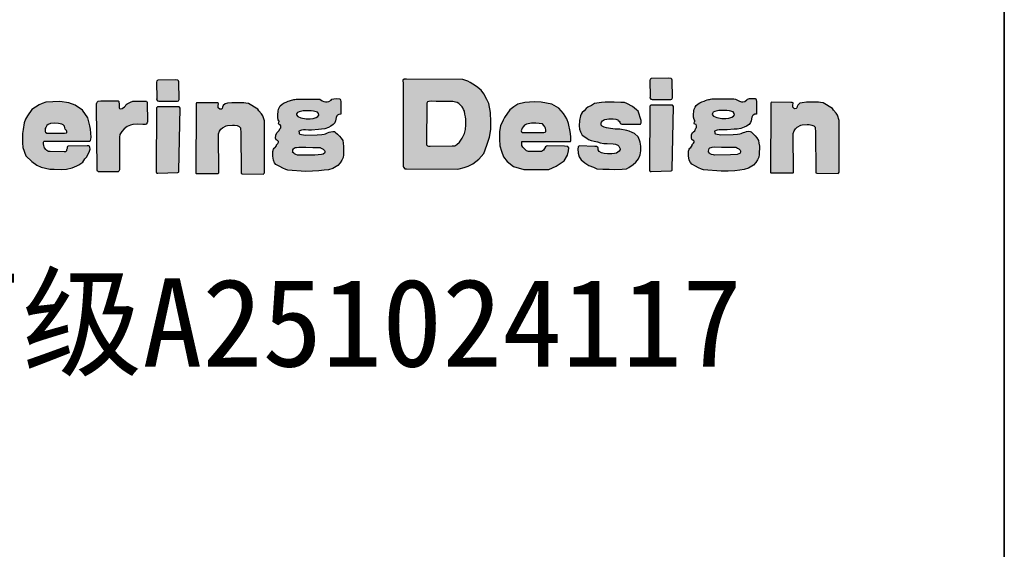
# Model space of a CAD drawing. Extents: x 475446 to 490894, y 3788879 to 3821323.
# Tile 48 of 75: x 484743 to 484767, y 3818414 to 3818427. Entities that reach past the tile are written whole.
import ezdxf
from ezdxf.enums import TextEntityAlignment as Align

# ---------------------------------------------------------------- set-up
doc = ezdxf.new("R2010")
doc.units = 0
doc.header["$LTSCALE"] = 0.5
doc.layers.get('0').update_dxf_attribs({"linetype": 'CONTINUOUS'})
doc.layers.add('TK-PUBLIC', color=7, linetype='CONTINUOUS')
doc.styles.add('新标识3', font='NSimSun.ttf')

# ---------------------------------------------------------------- blocks, each defined once
blk = doc.blocks.new('02')
h = blk.add_hatch(color=256)
h.dxf.hatch_style = 1
h.paths.add_polyline_path([(485146.523, 3818297.553), (485146.534, 3818296.778), (485146.531, 3818296.738), (485146.538, 3818296.71), (485146.578, 3818296.667), (485146.641, 3818296.659), (485147.524, 3818296.647), (485147.568, 3818296.667), (485147.6, 3818296.726), (485147.588, 3818297.569), (485147.568, 3818297.625), (485147.544, 3818297.652), (485147.406, 3818297.676), (485146.61, 3818297.656), (485146.594, 3818297.648), (485146.57, 3818297.633), (485146.546, 3818297.621)])
h = blk.add_hatch(color=256)
h.dxf.hatch_style = 1
h.paths.add_polyline_path([(485159.398, 3818296.552), (485159.389, 3818294.612), (485159.393, 3818294.579), (485159.443, 3818294.533), (485159.477, 3818294.516), (485159.565, 3818294.512), (485160.616, 3818294.52), (485160.742, 3818294.529), (485160.834, 3818294.592), (485160.955, 3818294.696), (485161.085, 3818294.893), (485161.194, 3818295.111), (485161.24, 3818295.299), (485161.257, 3818295.525), (485161.257, 3818295.798), (485161.24, 3818295.911), (485161.219, 3818296.028), (485161.194, 3818296.171), (485161.157, 3818296.263), (485161.115, 3818296.342), (485161.089, 3818296.384), (485161.031, 3818296.455), (485160.925, 3818296.547), (485160.851, 3818296.589), (485160.771, 3818296.614), (485160.641, 3818296.64), (485159.854, 3818296.644), (485159.647, 3818296.647), (485159.515, 3818296.635), (485159.494, 3818296.631), (485159.435, 3818296.619)], flags=16)
h.paths.add_polyline_path([(485158.272, 3818297.479), (485158.28, 3818293.563), (485158.287, 3818293.516), (485158.354, 3818293.436), (485158.441, 3818293.429), (485160.861, 3818293.416), (485160.948, 3818293.429), (485161.188, 3818293.489), (485161.368, 3818293.563), (485161.601, 3818293.669), (485161.889, 3818293.89), (485162.122, 3818294.163), (485162.269, 3818294.563), (485162.396, 3818294.937), (485162.449, 3818295.297), (485162.462, 3818295.67), (485162.435, 3818296.118), (485162.355, 3818296.538), (485162.262, 3818296.738), (485162.122, 3818296.998), (485161.995, 3818297.178), (485161.775, 3818297.351), (485161.598, 3818297.462), (485161.467, 3818297.548), (485161.36, 3818297.603), (485161.262, 3818297.644), (485161.124, 3818297.68), (485158.438, 3818297.703), (485158.402, 3818297.704), (485158.328, 3818297.7), (485158.269, 3818297.653)])
h = blk.add_hatch(color=256)
h.dxf.hatch_style = 1
h.paths.add_polyline_path([(485170.028, 3818297.634), (485170.04, 3818296.858), (485170.036, 3818296.819), (485170.044, 3818296.791), (485170.084, 3818296.748), (485170.147, 3818296.74), (485171.03, 3818296.728), (485171.074, 3818296.748), (485171.105, 3818296.807), (485171.094, 3818297.65), (485171.074, 3818297.706), (485171.05, 3818297.733), (485170.911, 3818297.757), (485170.116, 3818297.737), (485170.1, 3818297.729), (485170.076, 3818297.713), (485170.052, 3818297.702)])
h = blk.add_hatch(color=256)
h.dxf.hatch_style = 1
h.paths.add_polyline_path([(485153.314, 3818294.464), (485153.642, 3818294.456), (485153.966, 3818294.449), (485154.077, 3818294.449), (485154.217, 3818294.449), (485154.321, 3818294.449), (485154.343, 3818294.431), (485154.4, 3818294.397), (485154.467, 3818294.372), (485154.526, 3818294.306), (485154.543, 3818294.271), (485154.543, 3818294.224), (485154.523, 3818294.172), (485154.462, 3818294.133), (485154.385, 3818294.111), (485154.069, 3818294.086), (485153.299, 3818294.079), (485153.247, 3818294.084), (485153.163, 3818294.106), (485153.099, 3818294.14), (485153.062, 3818294.172), (485153.01, 3818294.229), (485153.015, 3818294.261), (485153.028, 3818294.328), (485153.052, 3818294.385), (485153.082, 3818294.414), (485153.136, 3818294.439), (485153.191, 3818294.446)], flags=16)
h.paths.add_polyline_path([(485153.251, 3818295.925), (485153.409, 3818295.862), (485153.649, 3818295.811), (485153.842, 3818295.811), (485153.992, 3818295.835), (485154.126, 3818295.878), (485154.208, 3818295.925), (485154.252, 3818295.988), (485154.244, 3818296.063), (485154.193, 3818296.13), (485154.011, 3818296.181), (485153.897, 3818296.197), (485153.759, 3818296.197), (485153.515, 3818296.197), (485153.389, 3818296.169), (485153.317, 3818296.153), (485153.24, 3818296.114), (485153.2, 3818296.055), (485153.196, 3818296.008)], flags=16)
h.paths.add_polyline_path([(485153.176, 3818296.752), (485154.218, 3818296.756), (485154.304, 3818296.744), (485154.425, 3818296.67), (485154.492, 3818296.643), (485154.582, 3818296.619), (485154.656, 3818296.619), (485154.742, 3818296.635), (485154.851, 3818296.705), (485154.882, 3818296.744), (485154.968, 3818296.768), (485155.124, 3818296.775), (485155.246, 3818296.768), (485155.273, 3818296.752), (485155.292, 3818296.713), (485155.308, 3818296.623), (485155.308, 3818296.077), (485155.3, 3818296.03), (485155.218, 3818296.022), (485155.148, 3818295.983), (485155.117, 3818295.952), (485155.089, 3818295.882), (485155.058, 3818295.71), (485155.015, 3818295.628), (485154.949, 3818295.538), (485154.824, 3818295.456), (485154.718, 3818295.406), (485154.55, 3818295.343), (485154.39, 3818295.312), (485154.242, 3818295.304), (485153.914, 3818295.277), (485153.773, 3818295.277), (485153.621, 3818295.285), (485153.531, 3818295.285), (485153.434, 3818295.269), (485153.309, 3818295.222), (485153.32, 3818295.143), (485153.324, 3818295.108), (485153.355, 3818295.089), (485153.601, 3818295.038), (485154.184, 3818295.054), (485154.4, 3818295.07), (485154.51, 3818295.082), (485154.569, 3818295.097), (485154.639, 3818295.129), (485154.678, 3818295.144), (485154.745, 3818295.176), (485154.824, 3818295.195), (485154.922, 3818295.211), (485155, 3818295.207), (485155.043, 3818295.18), (485155.141, 3818295.089), (485155.247, 3818294.987), (485155.322, 3818294.893), (485155.404, 3818294.779), (485155.42, 3818294.646), (485155.439, 3818294.497), (485155.431, 3818294.104), (485155.412, 3818293.971), (485155.353, 3818293.849), (485155.271, 3818293.72), (485155.165, 3818293.591), (485154.919, 3818293.449), (485154.718, 3818293.383), (485154.512, 3818293.358), (485154.266, 3818293.331), (485153.952, 3818293.316), (485153.621, 3818293.304), (485152.781, 3818293.373), (485152.681, 3818293.397), (485152.543, 3818293.466), (485152.401, 3818293.544), (485152.217, 3818293.64), (485152.153, 3818293.719), (485152.094, 3818293.837), (485152.064, 3818294.033), (485152.067, 3818294.259), (485152.104, 3818294.359), (485152.131, 3818294.408), (485152.17, 3818294.435), (485152.235, 3818294.527), (485152.245, 3818294.578), (485152.299, 3818294.642), (485152.331, 3818294.696), (485152.338, 3818294.733), (485152.284, 3818294.775), (485152.225, 3818294.812), (485152.201, 3818294.898), (485152.213, 3818295.04), (485152.255, 3818295.151), (485152.302, 3818295.19), (485152.358, 3818295.234), (485152.42, 3818295.353), (485152.444, 3818295.39), (485152.449, 3818295.476), (485152.422, 3818295.527), (485152.348, 3818295.552), (485152.338, 3818295.593), (485152.356, 3818295.652), (485152.363, 3818295.682), (485152.373, 3818295.699), (485152.361, 3818295.717), (485152.326, 3818295.766), (485152.302, 3818295.881), (485152.302, 3818295.997), (485152.314, 3818296.179), (485152.338, 3818296.27), (485152.38, 3818296.361), (485152.424, 3818296.432), (485152.518, 3818296.513), (485152.606, 3818296.572), (485152.695, 3818296.614), (485152.803, 3818296.646), (485152.869, 3818296.67), (485152.958, 3818296.702), (485153.017, 3818296.719), (485153.066, 3818296.731), (485153.117, 3818296.736)])
h = blk.add_hatch(color=256)
h.dxf.hatch_style = 1
h.paths.add_polyline_path([(485173.123, 3818294.472), (485173.452, 3818294.465), (485173.775, 3818294.457), (485173.886, 3818294.457), (485174.027, 3818294.457), (485174.13, 3818294.457), (485174.153, 3818294.44), (485174.209, 3818294.406), (485174.276, 3818294.381), (485174.335, 3818294.314), (485174.353, 3818294.28), (485174.353, 3818294.233), (485174.333, 3818294.181), (485174.271, 3818294.142), (485174.195, 3818294.119), (485173.879, 3818294.095), (485173.109, 3818294.087), (485173.057, 3818294.092), (485172.973, 3818294.114), (485172.909, 3818294.149), (485172.872, 3818294.181), (485172.82, 3818294.238), (485172.825, 3818294.27), (485172.837, 3818294.336), (485172.862, 3818294.393), (485172.891, 3818294.423), (485172.946, 3818294.447), (485173, 3818294.455)], flags=16)
h.paths.add_polyline_path([(485173.061, 3818295.934), (485173.218, 3818295.871), (485173.459, 3818295.82), (485173.652, 3818295.82), (485173.801, 3818295.843), (485173.935, 3818295.887), (485174.018, 3818295.934), (485174.061, 3818295.997), (485174.053, 3818296.072), (485174.002, 3818296.138), (485173.821, 3818296.19), (485173.707, 3818296.205), (485173.569, 3818296.205), (485173.325, 3818296.205), (485173.199, 3818296.178), (485173.127, 3818296.161), (485173.049, 3818296.123), (485173.01, 3818296.064), (485173.006, 3818296.016)], flags=16)
h.paths.add_polyline_path([(485172.985, 3818296.761), (485174.028, 3818296.765), (485174.114, 3818296.753), (485174.235, 3818296.679), (485174.301, 3818296.651), (485174.391, 3818296.628), (485174.465, 3818296.628), (485174.551, 3818296.644), (485174.66, 3818296.714), (485174.692, 3818296.753), (485174.778, 3818296.776), (485174.934, 3818296.784), (485175.055, 3818296.776), (485175.082, 3818296.761), (485175.102, 3818296.722), (485175.117, 3818296.632), (485175.117, 3818296.085), (485175.11, 3818296.039), (485175.028, 3818296.031), (485174.957, 3818295.992), (485174.926, 3818295.961), (485174.899, 3818295.89), (485174.867, 3818295.719), (485174.825, 3818295.637), (485174.758, 3818295.547), (485174.633, 3818295.465), (485174.528, 3818295.414), (485174.36, 3818295.352), (485174.2, 3818295.32), (485174.051, 3818295.313), (485173.723, 3818295.285), (485173.583, 3818295.285), (485173.43, 3818295.293), (485173.341, 3818295.293), (485173.243, 3818295.277), (485173.118, 3818295.231), (485173.13, 3818295.152), (485173.134, 3818295.117), (485173.165, 3818295.097), (485173.411, 3818295.046), (485173.994, 3818295.063), (485174.209, 3818295.078), (485174.319, 3818295.09), (485174.378, 3818295.106), (485174.449, 3818295.137), (485174.488, 3818295.153), (485174.555, 3818295.184), (485174.633, 3818295.204), (485174.731, 3818295.219), (485174.81, 3818295.216), (485174.853, 3818295.188), (485174.951, 3818295.098), (485175.057, 3818294.996), (485175.131, 3818294.902), (485175.214, 3818294.787), (485175.229, 3818294.654), (485175.249, 3818294.505), (485175.241, 3818294.113), (485175.221, 3818293.98), (485175.162, 3818293.858), (485175.08, 3818293.729), (485174.974, 3818293.599), (485174.729, 3818293.457), (485174.527, 3818293.391), (485174.321, 3818293.367), (485174.076, 3818293.34), (485173.762, 3818293.325), (485173.431, 3818293.313), (485172.591, 3818293.381), (485172.49, 3818293.406), (485172.353, 3818293.474), (485172.21, 3818293.553), (485172.026, 3818293.649), (485171.963, 3818293.727), (485171.903, 3818293.845), (485171.874, 3818294.041), (485171.876, 3818294.267), (485171.913, 3818294.368), (485171.94, 3818294.417), (485171.979, 3818294.444), (485172.045, 3818294.536), (485172.054, 3818294.587), (485172.109, 3818294.651), (485172.14, 3818294.705), (485172.148, 3818294.742), (485172.094, 3818294.784), (485172.035, 3818294.821), (485172.01, 3818294.907), (485172.023, 3818295.049), (485172.064, 3818295.16), (485172.111, 3818295.199), (485172.168, 3818295.243), (485172.229, 3818295.361), (485172.253, 3818295.398), (485172.258, 3818295.484), (485172.231, 3818295.536), (485172.158, 3818295.56), (485172.148, 3818295.602), (485172.165, 3818295.661), (485172.172, 3818295.69), (485172.182, 3818295.708), (485172.17, 3818295.725), (485172.136, 3818295.774), (485172.111, 3818295.89), (485172.111, 3818296.005), (485172.123, 3818296.188), (485172.148, 3818296.278), (485172.19, 3818296.369), (485172.234, 3818296.44), (485172.327, 3818296.522), (485172.416, 3818296.58), (485172.504, 3818296.622), (485172.612, 3818296.654), (485172.679, 3818296.679), (485172.767, 3818296.711), (485172.826, 3818296.728), (485172.875, 3818296.74), (485172.927, 3818296.745)])
h = blk.add_hatch(color=256)
h.dxf.hatch_style = 1
h.paths.add_polyline_path([(485141.218, 3818294.754), (485143.35, 3818294.746), (485143.386, 3818294.774), (485143.402, 3818294.842), (485143.414, 3818294.942), (485143.382, 3818295.32), (485143.35, 3818295.485), (485143.253, 3818295.858), (485142.992, 3818296.227), (485142.647, 3818296.459), (485142.341, 3818296.568), (485141.912, 3818296.632), (485141.258, 3818296.612), (485141.069, 3818296.548), (485140.937, 3818296.476), (485140.591, 3818296.259), (485140.378, 3818295.961), (485140.282, 3818295.789), (485140.222, 3818295.624), (485140.17, 3818295.299), (485140.142, 3818295.11), (485140.146, 3818294.665), (485140.154, 3818294.44), (485140.306, 3818294.046), (485140.591, 3818293.774), (485140.828, 3818293.609), (485141.029, 3818293.509), (485141.442, 3818293.417), (485141.647, 3818293.409), (485141.98, 3818293.396), (485142.229, 3818293.421), (485142.506, 3818293.469), (485142.731, 3818293.565), (485142.831, 3818293.613), (485143.012, 3818293.746), (485143.108, 3818293.898), (485143.197, 3818293.994), (485143.241, 3818294.087), (485143.309, 3818294.227), (485143.349, 3818294.319), (485143.361, 3818294.368), (485143.353, 3818294.46), (485143.326, 3818294.495), (485143.286, 3818294.528), (485143.214, 3818294.526), (485142.309, 3818294.508), (485142.284, 3818294.489), (485142.273, 3818294.46), (485142.261, 3818294.402), (485142.251, 3818294.362), (485142.243, 3818294.332), (485142.237, 3818294.299), (485142.23, 3818294.281), (485142.188, 3818294.245), (485142.131, 3818294.24), (485141.461, 3818294.25), (485141.425, 3818294.25), (485141.38, 3818294.261), (485141.345, 3818294.278), (485141.303, 3818294.298), (485141.247, 3818294.346), (485141.187, 3818294.436), (485141.168, 3818294.472), (485141.149, 3818294.545), (485141.141, 3818294.613), (485141.138, 3818294.671), (485141.143, 3818294.698), (485141.16, 3818294.739), (485141.17, 3818294.751)])
h.paths.add_polyline_path([(485141.3, 3818295.128), (485142.148, 3818295.125), (485142.236, 3818295.143), (485142.244, 3818295.163), (485142.246, 3818295.201), (485142.236, 3818295.263), (485142.191, 3818295.298), (485142.178, 3818295.316), (485142.163, 3818295.386), (485142.138, 3818295.461), (485142.073, 3818295.527), (485142.015, 3818295.552), (485141.86, 3818295.597), (485141.684, 3818295.602), (485141.478, 3818295.582), (485141.37, 3818295.549), (485141.3, 3818295.492), (485141.245, 3818295.396), (485141.227, 3818295.344), (485141.215, 3818295.283), (485141.217, 3818295.211), (485141.237, 3818295.178)], flags=16)
h = blk.add_hatch(color=256)
h.dxf.hatch_style = 1
h.paths.add_polyline_path([(485143.872, 3818296.673), (485144.637, 3818296.666), (485144.705, 3818296.662), (485144.717, 3818296.655), (485144.732, 3818296.632), (485144.737, 3818296.621), (485144.743, 3818296.514), (485144.746, 3818296.357), (485144.748, 3818296.33), (485144.759, 3818296.311), (485144.832, 3818296.292), (485144.89, 3818296.303), (485145.005, 3818296.388), (485145.046, 3818296.425), (485145.077, 3818296.49), (485145.12, 3818296.526), (485145.214, 3818296.577), (485145.284, 3818296.61), (485145.401, 3818296.651), (485145.463, 3818296.661), (485145.583, 3818296.661), (485146.024, 3818296.661), (485146.041, 3818296.647), (485146.058, 3818296.621), (485146.073, 3818296.602), (485146.091, 3818295.674), (485146.086, 3818295.622), (485146.034, 3818295.565), (485145.989, 3818295.549), (485145.88, 3818295.549), (485145.628, 3818295.565), (485145.397, 3818295.545), (485145.288, 3818295.504), (485145.126, 3818295.443), (485144.976, 3818295.338), (485144.866, 3818295.208), (485144.785, 3818295.058), (485144.769, 3818294.933), (485144.769, 3818293.379), (485144.737, 3818293.323), (485144.7, 3818293.286), (485143.756, 3818293.282), (485143.711, 3818293.323), (485143.691, 3818293.371), (485143.666, 3818296.489), (485143.667, 3818296.531), (485143.681, 3818296.571), (485143.705, 3818296.609), (485143.747, 3818296.656)])
h = blk.add_hatch(color=256)
h.dxf.hatch_style = 1
h.paths.add_polyline_path([(485146.526, 3818296.329), (485146.509, 3818293.331), (485146.509, 3818293.284), (485146.521, 3818293.238), (485146.538, 3818293.227), (485146.591, 3818293.219), (485147.541, 3818293.247), (485147.578, 3818293.264), (485147.588, 3818293.291), (485147.595, 3818293.339), (485147.649, 3818296.32), (485147.627, 3818296.372), (485147.605, 3818296.382), (485147.565, 3818296.387), (485147.481, 3818296.387), (485146.646, 3818296.387), (485146.609, 3818296.389), (485146.57, 3818296.379), (485146.552, 3818296.369)])
h = blk.add_hatch(color=256)
h.dxf.hatch_style = 1
h.paths.add_polyline_path([(485148.415, 3818296.452), (485148.4, 3818293.223), (485148.407, 3818293.214), (485148.446, 3818293.211), (485149.464, 3818293.211), (485149.486, 3818293.217), (485149.497, 3818293.233), (485149.48, 3818295.09), (485149.523, 3818295.217), (485149.587, 3818295.313), (485149.675, 3818295.389), (485149.846, 3818295.484), (485149.91, 3818295.496), (485150.149, 3818295.512), (485150.248, 3818295.512), (485150.372, 3818295.488), (485150.471, 3818295.448), (485150.521, 3818295.383), (485150.545, 3818295.129), (485150.552, 3818293.264), (485150.565, 3818293.217), (485150.604, 3818293.194), (485151.616, 3818293.176), (485151.643, 3818293.201), (485151.668, 3818293.239), (485151.665, 3818295.713), (485151.585, 3818295.958), (485151.53, 3818296.058), (485151.408, 3818296.192), (485151.356, 3818296.28), (485150.909, 3818296.541), (485150.787, 3818296.566), (485150.684, 3818296.579), (485150.472, 3818296.581), (485150.295, 3818296.581), (485150.111, 3818296.579), (485149.903, 3818296.551), (485149.796, 3818296.532), (485149.703, 3818296.442), (485149.674, 3818296.367), (485149.656, 3818296.312), (485149.616, 3818296.272), (485149.539, 3818296.267), (485149.462, 3818296.337), (485149.464, 3818296.447), (485149.477, 3818296.519), (485149.479, 3818296.544), (485149.437, 3818296.567), (485149.362, 3818296.572), (485148.461, 3818296.582), (485148.436, 3818296.567), (485148.414, 3818296.537)])
h = blk.add_hatch(color=256)
h.dxf.hatch_style = 1
h.paths.add_polyline_path([(485163.969, 3818294.725), (485166.248, 3818294.738), (485166.261, 3818294.77), (485166.274, 3818294.974), (485166.242, 3818295.204), (485166.161, 3818295.584), (485166.081, 3818295.816), (485165.921, 3818296.064), (485165.693, 3818296.32), (485165.367, 3818296.506), (485164.85, 3818296.601), (485164.512, 3818296.627), (485164.076, 3818296.583), (485163.749, 3818296.507), (485163.554, 3818296.384), (485163.362, 3818296.238), (485163.105, 3818295.872), (485163.041, 3818295.744), (485162.909, 3818295.472), (485162.861, 3818295.204), (485162.865, 3818294.844), (485162.881, 3818294.532), (485162.961, 3818294.263), (485163.061, 3818294.008), (485163.228, 3818293.774), (485163.533, 3818293.535), (485164.026, 3818293.391), (485165.214, 3818293.398), (485165.572, 3818293.551), (485165.955, 3818293.806), (485166.108, 3818294.08), (485166.159, 3818294.285), (485166.172, 3818294.432), (485166.127, 3818294.495), (485165.961, 3818294.514), (485165.137, 3818294.521), (485165.105, 3818294.514), (485165.054, 3818294.47), (485164.965, 3818294.323), (485164.869, 3818294.259), (485164.397, 3818294.253), (485164.25, 3818294.253), (485164.148, 3818294.285), (485163.975, 3818294.463), (485163.931, 3818294.546), (485163.924, 3818294.642), (485163.937, 3818294.725)])
h.paths.add_polyline_path([(485163.947, 3818295.161), (485164.983, 3818295.159), (485165.045, 3818295.169), (485165.07, 3818295.214), (485165.075, 3818295.266), (485165.055, 3818295.364), (485165.033, 3818295.431), (485164.983, 3818295.498), (485164.911, 3818295.568), (485164.758, 3818295.596), (485164.598, 3818295.608), (485164.396, 3818295.601), (485164.162, 3818295.553), (485164.062, 3818295.513), (485163.992, 3818295.438), (485163.944, 3818295.364), (485163.904, 3818295.234), (485163.912, 3818295.189)], flags=16)
h = blk.add_hatch(color=256)
h.dxf.hatch_style = 1
h.paths.add_polyline_path([(485168.702, 3818295.563), (485169.582, 3818295.563), (485169.619, 3818295.621), (485169.623, 3818295.645), (485169.623, 3818295.736), (485169.478, 3818296.17), (485169.4, 3818296.237), (485169.21, 3818296.402), (485168.929, 3818296.546), (485168.817, 3818296.583), (485168.656, 3818296.592), (485168.338, 3818296.608), (485167.991, 3818296.608), (485167.896, 3818296.608), (485167.731, 3818296.583), (485167.4, 3818296.538), (485167.247, 3818296.447), (485167.074, 3818296.373), (485166.995, 3818296.298), (485166.904, 3818296.199), (485166.814, 3818296.121), (485166.76, 3818296.042), (485166.727, 3818295.956), (485166.681, 3818295.729), (485166.656, 3818295.476), (485166.677, 3818295.315), (485166.731, 3818295.191), (485166.809, 3818295.026), (485167.032, 3818294.886), (485167.115, 3818294.824), (485167.239, 3818294.787), (485167.375, 3818294.749), (485167.532, 3818294.708), (485167.669, 3818294.667), (485167.842, 3818294.634), (485167.991, 3818294.634), (485168.276, 3818294.626), (485168.4, 3818294.605), (485168.511, 3818294.555), (485168.561, 3818294.506), (485168.611, 3818294.386), (485168.611, 3818294.357), (485168.577, 3818294.266), (485168.445, 3818294.176), (485168.346, 3818294.159), (485168.218, 3818294.147), (485168.007, 3818294.151), (485167.852, 3818294.155), (485167.728, 3818294.197), (485167.623, 3818294.249), (485167.565, 3818294.332), (485167.563, 3818294.44), (485167.543, 3818294.466), (485167.487, 3818294.487), (485167.409, 3818294.496), (485166.666, 3818294.527), (485166.627, 3818294.499), (485166.619, 3818294.481), (485166.609, 3818294.457), (485166.594, 3818294.387), (485166.609, 3818294.175), (485166.663, 3818294.002), (485166.762, 3818293.862), (485166.93, 3818293.71), (485167.126, 3818293.588), (485167.343, 3818293.503), (485167.506, 3818293.433), (485167.793, 3818293.41), (485168.088, 3818293.408), (485168.336, 3818293.4), (485168.711, 3818293.415), (485168.915, 3818293.428), (485169.024, 3818293.485), (485169.241, 3818293.64), (485169.363, 3818293.749), (485169.484, 3818293.906), (485169.57, 3818294.097), (485169.603, 3818294.283), (485169.6, 3818294.504), (485169.574, 3818294.702), (485169.546, 3818294.793), (485169.479, 3818294.951), (485169.308, 3818295.111), (485169.192, 3818295.153), (485169.047, 3818295.22), (485168.938, 3818295.259), (485168.6, 3818295.323), (485168.376, 3818295.326), (485168.152, 3818295.346), (485167.973, 3818295.389), (485167.849, 3818295.422), (485167.755, 3818295.456), (485167.712, 3818295.515), (485167.71, 3818295.601), (485167.723, 3818295.66), (485167.775, 3818295.709), (485167.822, 3818295.743), (485167.881, 3818295.779), (485168.07, 3818295.81), (485168.124, 3818295.81), (485168.282, 3818295.805), (485168.409, 3818295.797), (485168.499, 3818295.758), (485168.53, 3818295.737), (485168.577, 3818295.701), (485168.603, 3818295.65), (485168.623, 3818295.613), (485168.634, 3818295.598), (485168.657, 3818295.575)])
h = blk.add_hatch(color=256)
h.dxf.hatch_style = 1
h.paths.add_polyline_path([(485170.032, 3818296.41), (485170.014, 3818293.412), (485170.014, 3818293.365), (485170.027, 3818293.319), (485170.044, 3818293.308), (485170.097, 3818293.3), (485171.047, 3818293.328), (485171.084, 3818293.345), (485171.094, 3818293.371), (485171.101, 3818293.419), (485171.155, 3818296.4), (485171.133, 3818296.453), (485171.11, 3818296.462), (485171.071, 3818296.467), (485170.986, 3818296.467), (485170.152, 3818296.467), (485170.115, 3818296.47), (485170.075, 3818296.46), (485170.058, 3818296.45)])
h = blk.add_hatch(color=256)
h.dxf.hatch_style = 1
h.paths.add_polyline_path([(485175.796, 3818296.479), (485175.781, 3818293.25), (485175.789, 3818293.241), (485175.828, 3818293.238), (485176.845, 3818293.238), (485176.867, 3818293.244), (485176.878, 3818293.26), (485176.861, 3818295.117), (485176.905, 3818295.244), (485176.968, 3818295.34), (485177.056, 3818295.415), (485177.228, 3818295.511), (485177.291, 3818295.523), (485177.53, 3818295.539), (485177.63, 3818295.539), (485177.753, 3818295.515), (485177.852, 3818295.475), (485177.903, 3818295.41), (485177.927, 3818295.155), (485177.934, 3818293.291), (485177.946, 3818293.244), (485177.985, 3818293.221), (485178.997, 3818293.203), (485179.025, 3818293.228), (485179.05, 3818293.266), (485179.046, 3818295.74), (485178.966, 3818295.985), (485178.912, 3818296.085), (485178.789, 3818296.219), (485178.737, 3818296.306), (485178.29, 3818296.568), (485178.168, 3818296.593), (485178.066, 3818296.606), (485177.854, 3818296.608), (485177.676, 3818296.608), (485177.492, 3818296.606), (485177.285, 3818296.578), (485177.178, 3818296.558), (485177.085, 3818296.469), (485177.055, 3818296.394), (485177.037, 3818296.339), (485176.998, 3818296.299), (485176.92, 3818296.294), (485176.843, 3818296.364), (485176.845, 3818296.474), (485176.858, 3818296.546), (485176.86, 3818296.571), (485176.818, 3818296.593), (485176.743, 3818296.598), (485175.843, 3818296.608), (485175.818, 3818296.593), (485175.795, 3818296.564)])
for points in [[(485146.523, 3818297.553), (485146.534, 3818296.778), (485146.531, 3818296.738), (485146.538, 3818296.71), (485146.578, 3818296.667), (485146.641, 3818296.659), (485147.524, 3818296.647), (485147.568, 3818296.667), (485147.6, 3818296.726), (485147.588, 3818297.569), (485147.568, 3818297.625), (485147.544, 3818297.652), (485147.406, 3818297.676), (485146.61, 3818297.656), (485146.594, 3818297.648), (485146.57, 3818297.633), (485146.546, 3818297.621)], [(485158.272, 3818297.479), (485158.28, 3818293.563), (485158.287, 3818293.516), (485158.354, 3818293.436), (485158.441, 3818293.429), (485160.861, 3818293.416), (485160.948, 3818293.429), (485161.188, 3818293.489), (485161.368, 3818293.563), (485161.601, 3818293.669), (485161.889, 3818293.89), (485162.122, 3818294.163), (485162.269, 3818294.563), (485162.396, 3818294.937), (485162.449, 3818295.297), (485162.462, 3818295.67), (485162.435, 3818296.118), (485162.355, 3818296.538), (485162.262, 3818296.738), (485162.122, 3818296.998), (485161.995, 3818297.178), (485161.775, 3818297.351), (485161.598, 3818297.462), (485161.467, 3818297.548), (485161.36, 3818297.603), (485161.262, 3818297.644), (485161.124, 3818297.68), (485158.438, 3818297.703), (485158.402, 3818297.704), (485158.328, 3818297.7), (485158.269, 3818297.653)], [(485170.028, 3818297.634), (485170.04, 3818296.858), (485170.036, 3818296.819), (485170.044, 3818296.791), (485170.084, 3818296.748), (485170.147, 3818296.74), (485171.03, 3818296.728), (485171.074, 3818296.748), (485171.105, 3818296.807), (485171.094, 3818297.65), (485171.074, 3818297.706), (485171.05, 3818297.733), (485170.911, 3818297.757), (485170.116, 3818297.737), (485170.1, 3818297.729), (485170.076, 3818297.713), (485170.052, 3818297.702)], [(485153.176, 3818296.752), (485154.218, 3818296.756), (485154.304, 3818296.744), (485154.425, 3818296.67), (485154.492, 3818296.643), (485154.582, 3818296.619), (485154.656, 3818296.619), (485154.742, 3818296.635), (485154.851, 3818296.705), (485154.882, 3818296.744), (485154.968, 3818296.768), (485155.124, 3818296.775), (485155.246, 3818296.768), (485155.273, 3818296.752), (485155.292, 3818296.713), (485155.308, 3818296.623), (485155.308, 3818296.077), (485155.3, 3818296.03), (485155.218, 3818296.022), (485155.148, 3818295.983), (485155.117, 3818295.952), (485155.089, 3818295.882), (485155.058, 3818295.71), (485155.015, 3818295.628), (485154.949, 3818295.538), (485154.824, 3818295.456), (485154.718, 3818295.406), (485154.55, 3818295.343), (485154.39, 3818295.312), (485154.242, 3818295.304), (485153.914, 3818295.277), (485153.773, 3818295.277), (485153.621, 3818295.285), (485153.531, 3818295.285), (485153.434, 3818295.269), (485153.309, 3818295.222), (485153.32, 3818295.143), (485153.324, 3818295.108), (485153.355, 3818295.089), (485153.601, 3818295.038), (485154.184, 3818295.054), (485154.4, 3818295.07), (485154.51, 3818295.082), (485154.569, 3818295.097), (485154.639, 3818295.129), (485154.678, 3818295.144), (485154.745, 3818295.176), (485154.824, 3818295.195), (485154.922, 3818295.211), (485155, 3818295.207), (485155.043, 3818295.18), (485155.141, 3818295.089), (485155.247, 3818294.987), (485155.322, 3818294.893), (485155.404, 3818294.779), (485155.42, 3818294.646), (485155.439, 3818294.497), (485155.431, 3818294.104), (485155.412, 3818293.971), (485155.353, 3818293.849), (485155.271, 3818293.72), (485155.165, 3818293.591), (485154.919, 3818293.449), (485154.718, 3818293.383), (485154.512, 3818293.358), (485154.266, 3818293.331), (485153.952, 3818293.316), (485153.621, 3818293.304), (485152.781, 3818293.373), (485152.681, 3818293.397), (485152.543, 3818293.466), (485152.401, 3818293.544), (485152.217, 3818293.64), (485152.153, 3818293.719), (485152.094, 3818293.837), (485152.064, 3818294.033), (485152.067, 3818294.259), (485152.104, 3818294.359), (485152.131, 3818294.408), (485152.17, 3818294.435), (485152.235, 3818294.527), (485152.245, 3818294.578), (485152.299, 3818294.642), (485152.331, 3818294.696), (485152.338, 3818294.733), (485152.284, 3818294.775), (485152.225, 3818294.812), (485152.201, 3818294.898), (485152.213, 3818295.04), (485152.255, 3818295.151), (485152.302, 3818295.19), (485152.358, 3818295.234), (485152.42, 3818295.353), (485152.444, 3818295.39), (485152.449, 3818295.476), (485152.422, 3818295.527), (485152.348, 3818295.552), (485152.338, 3818295.593), (485152.356, 3818295.652), (485152.363, 3818295.682), (485152.373, 3818295.699), (485152.361, 3818295.717), (485152.326, 3818295.766), (485152.302, 3818295.881), (485152.302, 3818295.997), (485152.314, 3818296.179), (485152.338, 3818296.27), (485152.38, 3818296.361), (485152.424, 3818296.432), (485152.518, 3818296.513), (485152.606, 3818296.572), (485152.695, 3818296.614), (485152.803, 3818296.646), (485152.869, 3818296.67), (485152.958, 3818296.702), (485153.017, 3818296.719), (485153.066, 3818296.731), (485153.117, 3818296.736)], [(485172.985, 3818296.761), (485174.028, 3818296.765), (485174.114, 3818296.753), (485174.235, 3818296.679), (485174.301, 3818296.651), (485174.391, 3818296.628), (485174.465, 3818296.628), (485174.551, 3818296.644), (485174.66, 3818296.714), (485174.692, 3818296.753), (485174.778, 3818296.776), (485174.934, 3818296.784), (485175.055, 3818296.776), (485175.082, 3818296.761), (485175.102, 3818296.722), (485175.117, 3818296.632), (485175.117, 3818296.085), (485175.11, 3818296.039), (485175.028, 3818296.031), (485174.957, 3818295.992), (485174.926, 3818295.961), (485174.899, 3818295.89), (485174.867, 3818295.719), (485174.825, 3818295.637), (485174.758, 3818295.547), (485174.633, 3818295.465), (485174.528, 3818295.414), (485174.36, 3818295.352), (485174.2, 3818295.32), (485174.051, 3818295.313), (485173.723, 3818295.285), (485173.583, 3818295.285), (485173.43, 3818295.293), (485173.341, 3818295.293), (485173.243, 3818295.277), (485173.118, 3818295.231), (485173.13, 3818295.152), (485173.134, 3818295.117), (485173.165, 3818295.097), (485173.411, 3818295.046), (485173.994, 3818295.063), (485174.209, 3818295.078), (485174.319, 3818295.09), (485174.378, 3818295.106), (485174.449, 3818295.137), (485174.488, 3818295.153), (485174.555, 3818295.184), (485174.633, 3818295.204), (485174.731, 3818295.219), (485174.81, 3818295.216), (485174.853, 3818295.188), (485174.951, 3818295.098), (485175.057, 3818294.996), (485175.131, 3818294.902), (485175.214, 3818294.787), (485175.229, 3818294.654), (485175.249, 3818294.505), (485175.241, 3818294.113), (485175.221, 3818293.98), (485175.162, 3818293.858), (485175.08, 3818293.729), (485174.974, 3818293.599), (485174.729, 3818293.457), (485174.527, 3818293.391), (485174.321, 3818293.367), (485174.076, 3818293.34), (485173.762, 3818293.325), (485173.431, 3818293.313), (485172.591, 3818293.381), (485172.49, 3818293.406), (485172.353, 3818293.474), (485172.21, 3818293.553), (485172.026, 3818293.649), (485171.963, 3818293.727), (485171.903, 3818293.845), (485171.874, 3818294.041), (485171.876, 3818294.267), (485171.913, 3818294.368), (485171.94, 3818294.417), (485171.979, 3818294.444), (485172.045, 3818294.536), (485172.054, 3818294.587), (485172.109, 3818294.651), (485172.14, 3818294.705), (485172.148, 3818294.742), (485172.094, 3818294.784), (485172.035, 3818294.821), (485172.01, 3818294.907), (485172.023, 3818295.049), (485172.064, 3818295.16), (485172.111, 3818295.199), (485172.168, 3818295.243), (485172.229, 3818295.361), (485172.253, 3818295.398), (485172.258, 3818295.484), (485172.231, 3818295.536), (485172.158, 3818295.56), (485172.148, 3818295.602), (485172.165, 3818295.661), (485172.172, 3818295.69), (485172.182, 3818295.708), (485172.17, 3818295.725), (485172.136, 3818295.774), (485172.111, 3818295.89), (485172.111, 3818296.005), (485172.123, 3818296.188), (485172.148, 3818296.278), (485172.19, 3818296.369), (485172.234, 3818296.44), (485172.327, 3818296.522), (485172.416, 3818296.58), (485172.504, 3818296.622), (485172.612, 3818296.654), (485172.679, 3818296.679), (485172.767, 3818296.711), (485172.826, 3818296.728), (485172.875, 3818296.74), (485172.927, 3818296.745)], [(485141.218, 3818294.754), (485143.35, 3818294.746), (485143.386, 3818294.774), (485143.402, 3818294.842), (485143.414, 3818294.942), (485143.382, 3818295.32), (485143.35, 3818295.485), (485143.253, 3818295.858), (485142.992, 3818296.227), (485142.647, 3818296.459), (485142.341, 3818296.568), (485141.912, 3818296.632), (485141.258, 3818296.612), (485141.069, 3818296.548), (485140.937, 3818296.476), (485140.591, 3818296.259), (485140.378, 3818295.961), (485140.282, 3818295.789), (485140.222, 3818295.624), (485140.17, 3818295.299), (485140.142, 3818295.11), (485140.146, 3818294.665), (485140.154, 3818294.44), (485140.306, 3818294.046), (485140.591, 3818293.774), (485140.828, 3818293.609), (485141.029, 3818293.509), (485141.442, 3818293.417), (485141.647, 3818293.409), (485141.98, 3818293.396), (485142.229, 3818293.421), (485142.506, 3818293.469), (485142.731, 3818293.565), (485142.831, 3818293.613), (485143.012, 3818293.746), (485143.108, 3818293.898), (485143.197, 3818293.994), (485143.241, 3818294.087), (485143.309, 3818294.227), (485143.349, 3818294.319), (485143.361, 3818294.368), (485143.353, 3818294.46), (485143.326, 3818294.495), (485143.286, 3818294.528), (485143.214, 3818294.526), (485142.309, 3818294.508), (485142.284, 3818294.489), (485142.273, 3818294.46), (485142.261, 3818294.402), (485142.251, 3818294.362), (485142.243, 3818294.332), (485142.237, 3818294.299), (485142.23, 3818294.281), (485142.188, 3818294.245), (485142.131, 3818294.24), (485141.461, 3818294.25), (485141.425, 3818294.25), (485141.38, 3818294.261), (485141.345, 3818294.278), (485141.303, 3818294.298), (485141.247, 3818294.346), (485141.187, 3818294.436), (485141.168, 3818294.472), (485141.149, 3818294.545), (485141.141, 3818294.613), (485141.138, 3818294.671), (485141.143, 3818294.698), (485141.16, 3818294.739), (485141.17, 3818294.751)], [(485143.872, 3818296.673), (485144.637, 3818296.666), (485144.705, 3818296.662), (485144.717, 3818296.655), (485144.732, 3818296.632), (485144.737, 3818296.621), (485144.743, 3818296.514), (485144.746, 3818296.357), (485144.748, 3818296.33), (485144.759, 3818296.311), (485144.832, 3818296.292), (485144.89, 3818296.303), (485145.005, 3818296.388), (485145.046, 3818296.425), (485145.077, 3818296.49), (485145.12, 3818296.526), (485145.214, 3818296.577), (485145.284, 3818296.61), (485145.401, 3818296.651), (485145.463, 3818296.661), (485145.583, 3818296.661), (485146.024, 3818296.661), (485146.041, 3818296.647), (485146.058, 3818296.621), (485146.073, 3818296.602), (485146.091, 3818295.674), (485146.086, 3818295.622), (485146.034, 3818295.565), (485145.989, 3818295.549), (485145.88, 3818295.549), (485145.628, 3818295.565), (485145.397, 3818295.545), (485145.288, 3818295.504), (485145.126, 3818295.443), (485144.976, 3818295.338), (485144.866, 3818295.208), (485144.785, 3818295.058), (485144.769, 3818294.933), (485144.769, 3818293.379), (485144.737, 3818293.323), (485144.7, 3818293.286), (485143.756, 3818293.282), (485143.711, 3818293.323), (485143.691, 3818293.371), (485143.666, 3818296.489), (485143.667, 3818296.531), (485143.681, 3818296.571), (485143.705, 3818296.609), (485143.747, 3818296.656)], [(485146.526, 3818296.329), (485146.509, 3818293.331), (485146.509, 3818293.284), (485146.521, 3818293.238), (485146.538, 3818293.227), (485146.591, 3818293.219), (485147.541, 3818293.247), (485147.578, 3818293.264), (485147.588, 3818293.291), (485147.595, 3818293.339), (485147.649, 3818296.32), (485147.627, 3818296.372), (485147.605, 3818296.382), (485147.565, 3818296.387), (485147.481, 3818296.387), (485146.646, 3818296.387), (485146.609, 3818296.389), (485146.57, 3818296.379), (485146.552, 3818296.369)], [(485148.415, 3818296.452), (485148.4, 3818293.223), (485148.407, 3818293.214), (485148.446, 3818293.211), (485149.464, 3818293.211), (485149.486, 3818293.217), (485149.497, 3818293.233), (485149.48, 3818295.09), (485149.523, 3818295.217), (485149.587, 3818295.313), (485149.675, 3818295.389), (485149.846, 3818295.484), (485149.91, 3818295.496), (485150.149, 3818295.512), (485150.248, 3818295.512), (485150.372, 3818295.488), (485150.471, 3818295.448), (485150.521, 3818295.383), (485150.545, 3818295.129), (485150.552, 3818293.264), (485150.565, 3818293.217), (485150.604, 3818293.194), (485151.616, 3818293.176), (485151.643, 3818293.201), (485151.668, 3818293.239), (485151.665, 3818295.713), (485151.585, 3818295.958), (485151.53, 3818296.058), (485151.408, 3818296.192), (485151.356, 3818296.28), (485150.909, 3818296.541), (485150.787, 3818296.566), (485150.684, 3818296.579), (485150.472, 3818296.581), (485150.295, 3818296.581), (485150.111, 3818296.579), (485149.903, 3818296.551), (485149.796, 3818296.532), (485149.703, 3818296.442), (485149.674, 3818296.367), (485149.656, 3818296.312), (485149.616, 3818296.272), (485149.539, 3818296.267), (485149.462, 3818296.337), (485149.464, 3818296.447), (485149.477, 3818296.519), (485149.479, 3818296.544), (485149.437, 3818296.567), (485149.362, 3818296.572), (485148.461, 3818296.582), (485148.436, 3818296.567), (485148.414, 3818296.537)], [(485159.398, 3818296.552), (485159.389, 3818294.612), (485159.393, 3818294.579), (485159.443, 3818294.533), (485159.477, 3818294.516), (485159.565, 3818294.512), (485160.616, 3818294.52), (485160.742, 3818294.529), (485160.834, 3818294.592), (485160.955, 3818294.696), (485161.085, 3818294.893), (485161.194, 3818295.111), (485161.24, 3818295.299), (485161.257, 3818295.525), (485161.257, 3818295.798), (485161.24, 3818295.911), (485161.219, 3818296.028), (485161.194, 3818296.171), (485161.157, 3818296.263), (485161.115, 3818296.342), (485161.089, 3818296.384), (485161.031, 3818296.455), (485160.925, 3818296.547), (485160.851, 3818296.589), (485160.771, 3818296.614), (485160.641, 3818296.64), (485159.854, 3818296.644), (485159.647, 3818296.647), (485159.515, 3818296.635), (485159.494, 3818296.631), (485159.435, 3818296.619)], [(485163.969, 3818294.725), (485166.248, 3818294.738), (485166.261, 3818294.77), (485166.274, 3818294.974), (485166.242, 3818295.204), (485166.161, 3818295.584), (485166.081, 3818295.816), (485165.921, 3818296.064), (485165.693, 3818296.32), (485165.367, 3818296.506), (485164.85, 3818296.601), (485164.512, 3818296.627), (485164.076, 3818296.583), (485163.749, 3818296.507), (485163.554, 3818296.384), (485163.362, 3818296.238), (485163.105, 3818295.872), (485163.041, 3818295.744), (485162.909, 3818295.472), (485162.861, 3818295.204), (485162.865, 3818294.844), (485162.881, 3818294.532), (485162.961, 3818294.263), (485163.061, 3818294.008), (485163.228, 3818293.774), (485163.533, 3818293.535), (485164.026, 3818293.391), (485165.214, 3818293.398), (485165.572, 3818293.551), (485165.955, 3818293.806), (485166.108, 3818294.08), (485166.159, 3818294.285), (485166.172, 3818294.432), (485166.127, 3818294.495), (485165.961, 3818294.514), (485165.137, 3818294.521), (485165.105, 3818294.514), (485165.054, 3818294.47), (485164.965, 3818294.323), (485164.869, 3818294.259), (485164.397, 3818294.253), (485164.25, 3818294.253), (485164.148, 3818294.285), (485163.975, 3818294.463), (485163.931, 3818294.546), (485163.924, 3818294.642), (485163.937, 3818294.725)], [(485168.702, 3818295.563), (485169.582, 3818295.563), (485169.619, 3818295.621), (485169.623, 3818295.645), (485169.623, 3818295.736), (485169.478, 3818296.17), (485169.4, 3818296.237), (485169.21, 3818296.402), (485168.929, 3818296.546), (485168.817, 3818296.583), (485168.656, 3818296.592), (485168.338, 3818296.608), (485167.991, 3818296.608), (485167.896, 3818296.608), (485167.731, 3818296.583), (485167.4, 3818296.538), (485167.247, 3818296.447), (485167.074, 3818296.373), (485166.995, 3818296.298), (485166.904, 3818296.199), (485166.814, 3818296.121), (485166.76, 3818296.042), (485166.727, 3818295.956), (485166.681, 3818295.729), (485166.656, 3818295.476), (485166.677, 3818295.315), (485166.731, 3818295.191), (485166.809, 3818295.026), (485167.032, 3818294.886), (485167.115, 3818294.824), (485167.239, 3818294.787), (485167.375, 3818294.749), (485167.532, 3818294.708), (485167.669, 3818294.667), (485167.842, 3818294.634), (485167.991, 3818294.634), (485168.276, 3818294.626), (485168.4, 3818294.605), (485168.511, 3818294.555), (485168.561, 3818294.506), (485168.611, 3818294.386), (485168.611, 3818294.357), (485168.577, 3818294.266), (485168.445, 3818294.176), (485168.346, 3818294.159), (485168.218, 3818294.147), (485168.007, 3818294.151), (485167.852, 3818294.155), (485167.728, 3818294.197), (485167.623, 3818294.249), (485167.565, 3818294.332), (485167.563, 3818294.44), (485167.543, 3818294.466), (485167.487, 3818294.487), (485167.409, 3818294.496), (485166.666, 3818294.527), (485166.627, 3818294.499), (485166.619, 3818294.481), (485166.609, 3818294.457), (485166.594, 3818294.387), (485166.609, 3818294.175), (485166.663, 3818294.002), (485166.762, 3818293.862), (485166.93, 3818293.71), (485167.126, 3818293.588), (485167.343, 3818293.503), (485167.506, 3818293.433), (485167.793, 3818293.41), (485168.088, 3818293.408), (485168.336, 3818293.4), (485168.711, 3818293.415), (485168.915, 3818293.428), (485169.024, 3818293.485), (485169.241, 3818293.64), (485169.363, 3818293.749), (485169.484, 3818293.906), (485169.57, 3818294.097), (485169.603, 3818294.283), (485169.6, 3818294.504), (485169.574, 3818294.702), (485169.546, 3818294.793), (485169.479, 3818294.951), (485169.308, 3818295.111), (485169.192, 3818295.153), (485169.047, 3818295.22), (485168.938, 3818295.259), (485168.6, 3818295.323), (485168.376, 3818295.326), (485168.152, 3818295.346), (485167.973, 3818295.389), (485167.849, 3818295.422), (485167.755, 3818295.456), (485167.712, 3818295.515), (485167.71, 3818295.601), (485167.723, 3818295.66), (485167.775, 3818295.709), (485167.822, 3818295.743), (485167.881, 3818295.779), (485168.07, 3818295.81), (485168.124, 3818295.81), (485168.282, 3818295.805), (485168.409, 3818295.797), (485168.499, 3818295.758), (485168.53, 3818295.737), (485168.577, 3818295.701), (485168.603, 3818295.65), (485168.623, 3818295.613), (485168.634, 3818295.598), (485168.657, 3818295.575)], [(485170.032, 3818296.41), (485170.014, 3818293.412), (485170.014, 3818293.365), (485170.027, 3818293.319), (485170.044, 3818293.308), (485170.097, 3818293.3), (485171.047, 3818293.328), (485171.084, 3818293.345), (485171.094, 3818293.371), (485171.101, 3818293.419), (485171.155, 3818296.4), (485171.133, 3818296.453), (485171.11, 3818296.462), (485171.071, 3818296.467), (485170.986, 3818296.467), (485170.152, 3818296.467), (485170.115, 3818296.47), (485170.075, 3818296.46), (485170.058, 3818296.45)], [(485175.796, 3818296.479), (485175.781, 3818293.25), (485175.789, 3818293.241), (485175.828, 3818293.238), (485176.845, 3818293.238), (485176.867, 3818293.244), (485176.878, 3818293.26), (485176.861, 3818295.117), (485176.905, 3818295.244), (485176.968, 3818295.34), (485177.056, 3818295.415), (485177.228, 3818295.511), (485177.291, 3818295.523), (485177.53, 3818295.539), (485177.63, 3818295.539), (485177.753, 3818295.515), (485177.852, 3818295.475), (485177.903, 3818295.41), (485177.927, 3818295.155), (485177.934, 3818293.291), (485177.946, 3818293.244), (485177.985, 3818293.221), (485178.997, 3818293.203), (485179.025, 3818293.228), (485179.05, 3818293.266), (485179.046, 3818295.74), (485178.966, 3818295.985), (485178.912, 3818296.085), (485178.789, 3818296.219), (485178.737, 3818296.306), (485178.29, 3818296.568), (485178.168, 3818296.593), (485178.066, 3818296.606), (485177.854, 3818296.608), (485177.676, 3818296.608), (485177.492, 3818296.606), (485177.285, 3818296.578), (485177.178, 3818296.558), (485177.085, 3818296.469), (485177.055, 3818296.394), (485177.037, 3818296.339), (485176.998, 3818296.299), (485176.92, 3818296.294), (485176.843, 3818296.364), (485176.845, 3818296.474), (485176.858, 3818296.546), (485176.86, 3818296.571), (485176.818, 3818296.593), (485176.743, 3818296.598), (485175.843, 3818296.608), (485175.818, 3818296.593), (485175.795, 3818296.564)], [(485153.251, 3818295.925), (485153.409, 3818295.862), (485153.649, 3818295.811), (485153.842, 3818295.811), (485153.992, 3818295.835), (485154.126, 3818295.878), (485154.208, 3818295.925), (485154.252, 3818295.988), (485154.244, 3818296.063), (485154.193, 3818296.13), (485154.011, 3818296.181), (485153.897, 3818296.197), (485153.759, 3818296.197), (485153.515, 3818296.197), (485153.389, 3818296.169), (485153.317, 3818296.153), (485153.24, 3818296.114), (485153.2, 3818296.055), (485153.196, 3818296.008)], [(485173.061, 3818295.934), (485173.218, 3818295.871), (485173.459, 3818295.82), (485173.652, 3818295.82), (485173.801, 3818295.843), (485173.935, 3818295.887), (485174.018, 3818295.934), (485174.061, 3818295.997), (485174.053, 3818296.072), (485174.002, 3818296.138), (485173.821, 3818296.19), (485173.707, 3818296.205), (485173.569, 3818296.205), (485173.325, 3818296.205), (485173.199, 3818296.178), (485173.127, 3818296.161), (485173.049, 3818296.123), (485173.01, 3818296.064), (485173.006, 3818296.016)], [(485141.3, 3818295.128), (485142.148, 3818295.125), (485142.236, 3818295.143), (485142.244, 3818295.163), (485142.246, 3818295.201), (485142.236, 3818295.263), (485142.191, 3818295.298), (485142.178, 3818295.316), (485142.163, 3818295.386), (485142.138, 3818295.461), (485142.073, 3818295.527), (485142.015, 3818295.552), (485141.86, 3818295.597), (485141.684, 3818295.602), (485141.478, 3818295.582), (485141.37, 3818295.549), (485141.3, 3818295.492), (485141.245, 3818295.396), (485141.227, 3818295.344), (485141.215, 3818295.283), (485141.217, 3818295.211), (485141.237, 3818295.178)], [(485163.947, 3818295.161), (485164.983, 3818295.159), (485165.045, 3818295.169), (485165.07, 3818295.214), (485165.075, 3818295.266), (485165.055, 3818295.364), (485165.033, 3818295.431), (485164.983, 3818295.498), (485164.911, 3818295.568), (485164.758, 3818295.596), (485164.598, 3818295.608), (485164.396, 3818295.601), (485164.162, 3818295.553), (485164.062, 3818295.513), (485163.992, 3818295.438), (485163.944, 3818295.364), (485163.904, 3818295.234), (485163.912, 3818295.189)], [(485153.314, 3818294.464), (485153.642, 3818294.456), (485153.966, 3818294.449), (485154.077, 3818294.449), (485154.217, 3818294.449), (485154.321, 3818294.449), (485154.343, 3818294.431), (485154.4, 3818294.397), (485154.467, 3818294.372), (485154.526, 3818294.306), (485154.543, 3818294.271), (485154.543, 3818294.224), (485154.523, 3818294.172), (485154.462, 3818294.133), (485154.385, 3818294.111), (485154.069, 3818294.086), (485153.299, 3818294.079), (485153.247, 3818294.084), (485153.163, 3818294.106), (485153.099, 3818294.14), (485153.062, 3818294.172), (485153.01, 3818294.229), (485153.015, 3818294.261), (485153.028, 3818294.328), (485153.052, 3818294.385), (485153.082, 3818294.414), (485153.136, 3818294.439), (485153.191, 3818294.446)], [(485173.123, 3818294.472), (485173.452, 3818294.465), (485173.775, 3818294.457), (485173.886, 3818294.457), (485174.027, 3818294.457), (485174.13, 3818294.457), (485174.153, 3818294.44), (485174.209, 3818294.406), (485174.276, 3818294.381), (485174.335, 3818294.314), (485174.353, 3818294.28), (485174.353, 3818294.233), (485174.333, 3818294.181), (485174.271, 3818294.142), (485174.195, 3818294.119), (485173.879, 3818294.095), (485173.109, 3818294.087), (485173.057, 3818294.092), (485172.973, 3818294.114), (485172.909, 3818294.149), (485172.872, 3818294.181), (485172.82, 3818294.238), (485172.825, 3818294.27), (485172.837, 3818294.336), (485172.862, 3818294.393), (485172.891, 3818294.423), (485172.946, 3818294.447), (485173, 3818294.455)]]:
    blk.add_lwpolyline(points, close=True)
at = {"layer": 'TK-PUBLIC', "color": 3}
for p, q in [((485186.922, 3817959.208), (485186.922, 3818553.208)), ((485186.922, 3818553.208), (485186.922, 3817959.208))]:
    blk.add_line(p, q, dxfattribs=at)
at = {"layer": 'TK-PUBLIC', "style": '新标识3'}
blk.add_text('工程设计证书：丙级A251024117', height=4.2, dxfattribs=at).set_placement((485094.293, 3818286.105), align=Align.MIDDLE_LEFT)

msp = doc.modelspace()

# ---------------------------------------------------------------- block references
at = {"color": 3, "linetype": 'Continuous', "xscale": 0.5, "yscale": 0.5, "zscale": 0.5}
msp.add_blockref('02', (242173.461, 1909276.604), dxfattribs=at)

doc.saveas('drawing.dxf')
